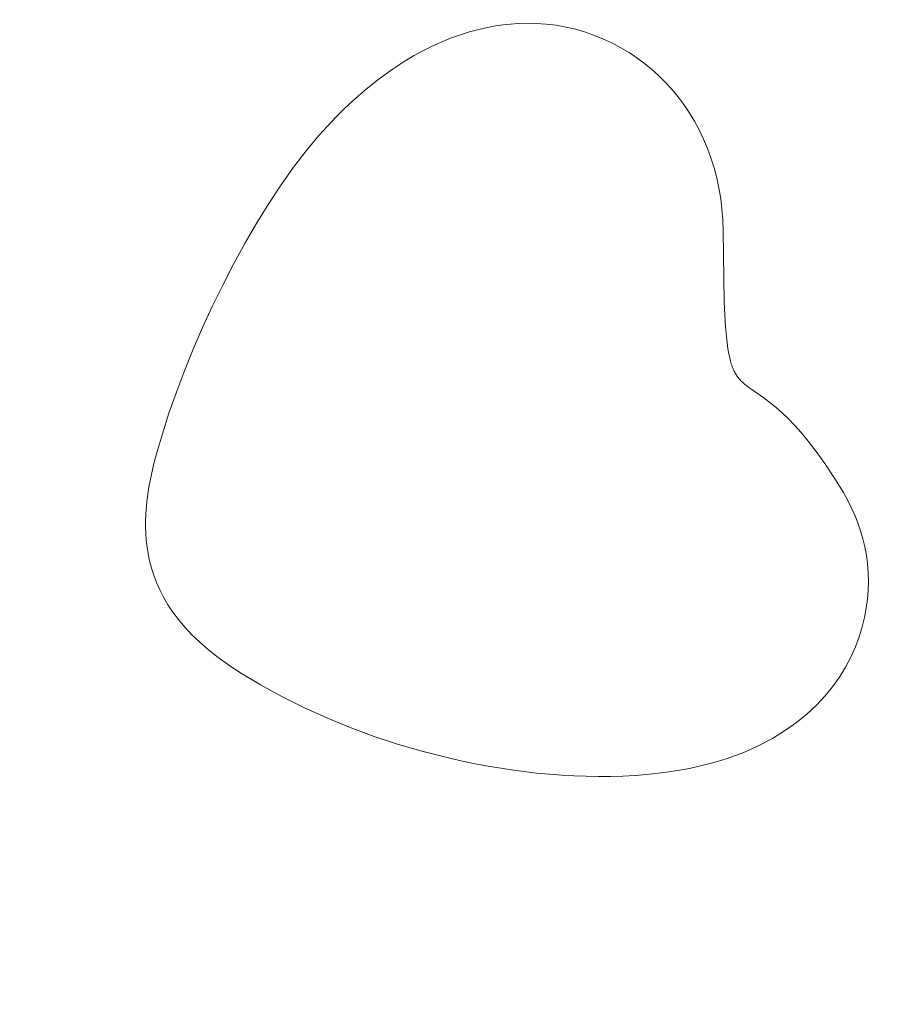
# Model space of a CAD drawing. Header units: millimetres. Extents: x -159 to 180, y -161 to 116.
# Tile 39 of 256: x -120.79 to -113.79, y -96.47 to -88.6. Entities that reach past the tile are written whole.
import ezdxf

# ---------------------------------------------------------------- set-up
doc = ezdxf.new("R2010")
doc.units = ezdxf.units.MM
doc.header["$MEASUREMENT"] = 0
doc.layers.add('Layer 1', color=7, linetype='Continuous')

msp = doc.modelspace()

# ---------------------------------------------------------------- linework, layer by layer
at = {"layer": 'Layer 1', "color": 18, "lineweight": 9}
for points, knots in [([(-158.5852, -104.074), (-158.5852, -104.074), (179.5952, -104.074), (179.5952, -104.074), (179.5952, -104.074), (179.5952, -104.074), (179.5952, 115.719), (179.5952, 115.719), (179.5952, 115.719), (179.5952, 115.719), (-158.5852, 115.719), (-158.5852, 115.719), (-158.5852, 115.719), (-158.5852, 115.719), (-158.5852, -104.074), (-158.5852, -104.074)], [0, 0, 0, 0, 0.2, 0.2, 0.2, 0.2, 0.4, 0.4, 0.4, 0.4, 0.6, 0.6, 0.6, 0.6, 1, 1, 1, 1]), ([(-53.2564, -7.5691), (-53.2564, -7.5691), (-53.2564, 0.2004), (-53.2564, 0.2004), (-53.2564, 0.2004), (-53.2564, 0.2004), (-58.1523, 0.2004), (-58.1523, 0.2004), (-58.1523, 0.2004), (-58.1523, 0.2004), (-58.1523, -2.7996), (-58.1523, -2.7996), (-58.1523, -2.7996), (-58.1523, -2.7996), (-65.8577, -2.7996), (-65.8577, -2.7996), (-65.8577, -2.7996), (-65.8577, -2.7996), (-65.8577, 0.2004), (-65.8577, 0.2004), (-65.8577, 0.2004), (-65.8577, 0.2004), (-73.8173, 0.2004), (-73.8173, 0.2004), (-73.8173, 0.2004), (-73.8173, 0.2004), (-73.8173, -2.7996), (-73.8173, -2.7996), (-73.8173, -2.7996), (-73.8173, -2.7996), (-81.5226, -2.7996), (-81.5226, -2.7996), (-81.5226, -2.7996), (-81.5226, -2.7996), (-81.5226, 0.2004), (-81.5226, 0.2004), (-81.5226, 0.2004), (-81.5226, 0.2004), (-89.4822, 0.2004), (-89.4822, 0.2004), (-89.4822, 0.2004), (-89.4822, 0.2004), (-89.4822, -2.7996), (-89.4822, -2.7996), (-89.4822, -2.7996), (-89.4822, -2.7996), (-97.1875, -2.7996), (-97.1875, -2.7996), (-97.1875, -2.7996), (-97.1875, -2.7996), (-97.1875, 0.2004), (-97.1875, 0.2004), (-97.1875, 0.2004), (-97.1875, 0.2004), (-105.1471, 0.2004), (-105.1471, 0.2004), (-105.1471, 0.2004), (-105.1471, 0.2004), (-105.1471, -2.7996), (-105.1471, -2.7996), (-105.1471, -2.7996), (-105.1471, -2.7996), (-112.8524, -2.7996), (-112.8524, -2.7996), (-112.8524, -2.7996), (-112.8524, -2.7996), (-112.8524, 0.2004), (-112.8524, 0.2004), (-112.8524, 0.2004), (-112.8524, 0.2004), (-120.812, 0.2004), (-120.812, 0.2004), (-120.812, 0.2004), (-120.812, 0.2004), (-120.812, -2.7996), (-120.812, -2.7996), (-120.812, -2.7996), (-120.812, -2.7996), (-128.5173, -2.7996), (-128.5173, -2.7996), (-128.5173, -2.7996), (-128.5173, -2.7996), (-128.5173, 0.2004), (-128.5173, 0.2004), (-128.5173, 0.2004), (-128.5173, 0.2004), (-136.4769, 0.2004), (-136.4769, 0.2004), (-136.4769, 0.2004), (-136.4769, 0.2004), (-136.4769, -2.7996), (-136.4769, -2.7996), (-136.4769, -2.7996), (-136.4769, -2.7996), (-144.1823, -2.7996), (-144.1823, -2.7996), (-144.1823, -2.7996), (-144.1823, -2.7996), (-144.1823, 0.2004), (-144.1823, 0.2004), (-144.1823, 0.2004), (-144.1823, 0.2004), (-152.0784, 0.2004), (-152.0784, 0.2004), (-152.0784, 0.2004), (-152.0784, 0.2004), (-152.0784, -7.6961), (-152.0784, -7.6961), (-152.0784, -7.6961), (-152.0784, -7.6961), (-149.0784, -7.6961), (-149.0784, -7.6961), (-149.0784, -7.6961), (-149.0784, -7.6961), (-149.0784, -15.4011), (-149.0784, -15.4011), (-149.0784, -15.4011), (-149.0784, -15.4011), (-152.0784, -15.4011), (-152.0784, -15.4011), (-152.0784, -15.4011), (-152.0784, -15.4011), (-152.0784, -23.3611), (-152.0784, -23.3611), (-152.0784, -23.3611), (-152.0784, -23.3611), (-149.0784, -23.3611), (-149.0784, -23.3611), (-149.0784, -23.3611), (-149.0784, -23.3611), (-149.0784, -31.0662), (-149.0784, -31.0662), (-149.0784, -31.0662), (-149.0784, -31.0662), (-152.0784, -31.0662), (-152.0784, -31.0662), (-152.0784, -31.0662), (-152.0784, -31.0662), (-152.0784, -39.0261), (-152.0784, -39.0261), (-152.0784, -39.0261), (-152.0784, -39.0261), (-149.0784, -39.0261), (-149.0784, -39.0261), (-149.0784, -39.0261), (-149.0784, -39.0261), (-149.0784, -46.7312), (-149.0784, -46.7312), (-149.0784, -46.7312), (-149.0784, -46.7312), (-152.0784, -46.7312), (-152.0784, -46.7312), (-152.0784, -46.7312), (-152.0784, -46.7312), (-152.0784, -54.6912), (-152.0784, -54.6912), (-152.0784, -54.6912), (-152.0784, -54.6912), (-149.0784, -54.6912), (-149.0784, -54.6912), (-149.0784, -54.6912), (-149.0784, -54.6912), (-149.0784, -62.3963), (-149.0784, -62.3963), (-149.0784, -62.3963), (-149.0784, -62.3963), (-152.0784, -62.3963), (-152.0784, -62.3963), (-152.0784, -62.3963), (-152.0784, -62.3963), (-152.0784, -70.3552), (-152.0784, -70.3552), (-152.0784, -70.3552), (-152.0784, -70.3552), (-149.0784, -70.3552), (-149.0784, -70.3552), (-149.0784, -70.3552), (-149.0784, -70.3552), (-149.0784, -78.0613), (-149.0784, -78.0613), (-149.0784, -78.0613), (-149.0784, -78.0613), (-152.0784, -78.0613), (-152.0784, -78.0613), (-152.0784, -78.0613), (-152.0784, -78.0613), (-152.0784, -86.0203), (-152.0784, -86.0203), (-152.0784, -86.0203), (-152.0784, -86.0203), (-149.0784, -86.0203), (-149.0784, -86.0203), (-149.0784, -86.0203), (-149.0784, -86.0203), (-149.0784, -93.7263), (-149.0784, -93.7263), (-149.0784, -93.7263), (-149.0784, -93.7263), (-152.0784, -93.7263), (-152.0784, -93.7263), (-152.0784, -93.7263), (-152.0784, -93.7263), (-152.0784, -101.6218), (-152.0784, -101.6218), (-152.0784, -101.6218), (-152.0784, -101.6218), (-144.1823, -101.6218), (-144.1823, -101.6218), (-144.1823, -101.6218), (-144.1823, -101.6218), (-144.1823, -98.6218), (-144.1823, -98.6218), (-144.1823, -98.6218), (-144.1823, -98.6218), (-136.4769, -98.6218), (-136.4769, -98.6218), (-136.4769, -98.6218), (-136.4769, -98.6218), (-136.4769, -101.6218), (-136.4769, -101.6218), (-136.4769, -101.6218), (-136.4769, -101.6218), (-128.5173, -101.6218), (-128.5173, -101.6218), (-128.5173, -101.6218), (-128.5173, -101.6218), (-128.5173, -98.6218), (-128.5173, -98.6218), (-128.5173, -98.6218), (-128.5173, -98.6218), (-120.812, -98.6218), (-120.812, -98.6218), (-120.812, -98.6218), (-120.812, -98.6218), (-120.812, -101.6218), (-120.812, -101.6218), (-120.812, -101.6218), (-120.812, -101.6218), (-112.8524, -101.6218), (-112.8524, -101.6218), (-112.8524, -101.6218), (-112.8524, -101.6218), (-112.8524, -98.6218), (-112.8524, -98.6218), (-112.8524, -98.6218), (-112.8524, -98.6218), (-105.1471, -98.6218), (-105.1471, -98.6218), (-105.1471, -98.6218), (-105.1471, -98.6218), (-105.1471, -101.6218), (-105.1471, -101.6218), (-105.1471, -101.6218), (-105.1471, -101.6218), (-97.1875, -101.6218), (-97.1875, -101.6218), (-97.1875, -101.6218), (-97.1875, -101.6218), (-97.1875, -98.6218), (-97.1875, -98.6218), (-97.1875, -98.6218), (-97.1875, -98.6218), (-89.4822, -98.6218), (-89.4822, -98.6218), (-89.4822, -98.6218), (-89.4822, -98.6218), (-89.4822, -101.6218), (-89.4822, -101.6218), (-89.4822, -101.6218), (-89.4822, -101.6218), (-81.5226, -101.6218), (-81.5226, -101.6218), (-81.5226, -101.6218), (-81.5226, -101.6218), (-81.5226, -98.6218), (-81.5226, -98.6218), (-81.5226, -98.6218), (-81.5226, -98.6218), (-73.8173, -98.6218), (-73.8173, -98.6218), (-73.8173, -98.6218), (-73.8173, -98.6218), (-73.8173, -101.6218), (-73.8173, -101.6218), (-73.8173, -101.6218), (-73.8173, -101.6218), (-65.8577, -101.6218), (-65.8577, -101.6218), (-65.8577, -101.6218), (-65.8577, -101.6218), (-65.8577, -98.6218), (-65.8577, -98.6218), (-65.8577, -98.6218), (-65.8577, -98.6218), (-58.1523, -98.6218), (-58.1523, -98.6218), (-58.1523, -98.6218), (-58.1523, -98.6218), (-58.1523, -101.6218), (-58.1523, -101.6218), (-58.1523, -101.6218), (-58.1523, -101.6218), (-53.2564, -101.6218), (-53.2564, -101.6218), (-53.2564, -101.6218), (-53.2564, -101.6218), (-53.2564, -93.8533), (-53.2564, -93.8533), (-53.2564, -93.8533), (-53.2564, -93.8533), (-50.2564, -93.8533), (-50.2564, -93.8533), (-50.2564, -93.8533), (-50.2564, -93.8533), (-50.2564, -85.8933), (-50.2564, -85.8933), (-50.2564, -85.8933), (-50.2564, -85.8933), (-53.2564, -85.8933), (-53.2564, -85.8933), (-53.2564, -85.8933), (-53.2564, -85.8933), (-53.2564, -78.1882), (-53.2564, -78.1882), (-53.2564, -78.1882), (-53.2564, -78.1882), (-50.2564, -78.1882), (-50.2564, -78.1882), (-50.2564, -78.1882), (-50.2564, -78.1882), (-50.2564, -70.2283), (-50.2564, -70.2283), (-50.2564, -70.2283), (-50.2564, -70.2283), (-53.2564, -70.2283), (-53.2564, -70.2283), (-53.2564, -70.2283), (-53.2564, -70.2283), (-53.2564, -62.5232), (-53.2564, -62.5232), (-53.2564, -62.5232), (-53.2564, -62.5232), (-50.2564, -62.5232), (-50.2564, -62.5232), (-50.2564, -62.5232), (-50.2564, -62.5232), (-50.2564, -54.5632), (-50.2564, -54.5632), (-50.2564, -54.5632), (-50.2564, -54.5632), (-53.2564, -54.5632), (-53.2564, -54.5632), (-53.2564, -54.5632), (-53.2564, -54.5632), (-53.2564, -46.8582), (-53.2564, -46.8582), (-53.2564, -46.8582), (-53.2564, -46.8582), (-50.2564, -46.8582), (-50.2564, -46.8582), (-50.2564, -46.8582), (-50.2564, -46.8582), (-50.2564, -38.8982), (-50.2564, -38.8982), (-50.2564, -38.8982), (-50.2564, -38.8982), (-53.2564, -38.8982), (-53.2564, -38.8982), (-53.2564, -38.8982), (-53.2564, -38.8982), (-53.2564, -31.1931), (-53.2564, -31.1931), (-53.2564, -31.1931), (-53.2564, -31.1931), (-50.2564, -31.1931), (-50.2564, -31.1931), (-50.2564, -31.1931), (-50.2564, -31.1931), (-50.2564, -23.2341), (-50.2564, -23.2341), (-50.2564, -23.2341), (-50.2564, -23.2341), (-53.2564, -23.2341), (-53.2564, -23.2341), (-53.2564, -23.2341), (-53.2564, -23.2341), (-53.2564, -15.5281), (-53.2564, -15.5281), (-53.2564, -15.5281), (-53.2564, -15.5281), (-50.2564, -15.5281), (-50.2564, -15.5281), (-50.2564, -15.5281), (-50.2564, -15.5281), (-50.2564, -7.5691), (-50.2564, -7.5691), (-50.2564, -7.5691), (-50.2564, -7.5691), (-53.2564, -7.5691), (-53.2564, -7.5691)], [0, 0, 0, 0, 0.009901, 0.009901, 0.009901, 0.009901, 0.019802, 0.019802, 0.019802, 0.019802, 0.029703, 0.029703, 0.029703, 0.029703, 0.039604, 0.039604, 0.039604, 0.039604, 0.049505, 0.049505, 0.049505, 0.049505, 0.059406, 0.059406, 0.059406, 0.059406, 0.069307, 0.069307, 0.069307, 0.069307, 0.079208, 0.079208, 0.079208, 0.079208, 0.089109, 0.089109, 0.089109, 0.089109, 0.09901, 0.09901, 0.09901, 0.09901, 0.108911, 0.108911, 0.108911, 0.108911, 0.118812, 0.118812, 0.118812, 0.118812, 0.128713, 0.128713, 0.128713, 0.128713, 0.138614, 0.138614, 0.138614, 0.138614, 0.148515, 0.148515, 0.148515, 0.148515, 0.158416, 0.158416, 0.158416, 0.158416, 0.168317, 0.168317, 0.168317, 0.168317, 0.178218, 0.178218, 0.178218, 0.178218, 0.188119, 0.188119, 0.188119, 0.188119, 0.19802, 0.19802, 0.19802, 0.19802, 0.207921, 0.207921, 0.207921, 0.207921, 0.217822, 0.217822, 0.217822, 0.217822, 0.227723, 0.227723, 0.227723, 0.227723, 0.237624, 0.237624, 0.237624, 0.237624, 0.247525, 0.247525, 0.247525, 0.247525, 0.257426, 0.257426, 0.257426, 0.257426, 0.267327, 0.267327, 0.267327, 0.267327, 0.277228, 0.277228, 0.277228, 0.277228, 0.287129, 0.287129, 0.287129, 0.287129, 0.29703, 0.29703, 0.29703, 0.29703, 0.306931, 0.306931, 0.306931, 0.306931, 0.316832, 0.316832, 0.316832, 0.316832, 0.326733, 0.326733, 0.326733, 0.326733, 0.336634, 0.336634, 0.336634, 0.336634, 0.346535, 0.346535, 0.346535, 0.346535, 0.356436, 0.356436, 0.356436, 0.356436, 0.366337, 0.366337, 0.366337, 0.366337, 0.376238, 0.376238, 0.376238, 0.376238, 0.386139, 0.386139, 0.386139, 0.386139, 0.39604, 0.39604, 0.39604, 0.39604, 0.405941, 0.405941, 0.405941, 0.405941, 0.415842, 0.415842, 0.415842, 0.415842, 0.425743, 0.425743, 0.425743, 0.425743, 0.435644, 0.435644, 0.435644, 0.435644, 0.445545, 0.445545, 0.445545, 0.445545, 0.455446, 0.455446, 0.455446, 0.455446, 0.465347, 0.465347, 0.465347, 0.465347, 0.475248, 0.475248, 0.475248, 0.475248, 0.485149, 0.485149, 0.485149, 0.485149, 0.49505, 0.49505, 0.49505, 0.49505, 0.50495, 0.50495, 0.50495, 0.50495, 0.514851, 0.514851, 0.514851, 0.514851, 0.524752, 0.524752, 0.524752, 0.524752, 0.534653, 0.534653, 0.534653, 0.534653, 0.544554, 0.544554, 0.544554, 0.544554, 0.554455, 0.554455, 0.554455, 0.554455, 0.564356, 0.564356, 0.564356, 0.564356, 0.574257, 0.574257, 0.574257, 0.574257, 0.584158, 0.584158, 0.584158, 0.584158, 0.594059, 0.594059, 0.594059, 0.594059, 0.60396, 0.60396, 0.60396, 0.60396, 0.613861, 0.613861, 0.613861, 0.613861, 0.623762, 0.623762, 0.623762, 0.623762, 0.633663, 0.633663, 0.633663, 0.633663, 0.643564, 0.643564, 0.643564, 0.643564, 0.653465, 0.653465, 0.653465, 0.653465, 0.663366, 0.663366, 0.663366, 0.663366, 0.673267, 0.673267, 0.673267, 0.673267, 0.683168, 0.683168, 0.683168, 0.683168, 0.693069, 0.693069, 0.693069, 0.693069, 0.70297, 0.70297, 0.70297, 0.70297, 0.712871, 0.712871, 0.712871, 0.712871, 0.722772, 0.722772, 0.722772, 0.722772, 0.732673, 0.732673, 0.732673, 0.732673, 0.742574, 0.742574, 0.742574, 0.742574, 0.752475, 0.752475, 0.752475, 0.752475, 0.762376, 0.762376, 0.762376, 0.762376, 0.772277, 0.772277, 0.772277, 0.772277, 0.782178, 0.782178, 0.782178, 0.782178, 0.792079, 0.792079, 0.792079, 0.792079, 0.80198, 0.80198, 0.80198, 0.80198, 0.811881, 0.811881, 0.811881, 0.811881, 0.821782, 0.821782, 0.821782, 0.821782, 0.831683, 0.831683, 0.831683, 0.831683, 0.841584, 0.841584, 0.841584, 0.841584, 0.851485, 0.851485, 0.851485, 0.851485, 0.861386, 0.861386, 0.861386, 0.861386, 0.871287, 0.871287, 0.871287, 0.871287, 0.881188, 0.881188, 0.881188, 0.881188, 0.891089, 0.891089, 0.891089, 0.891089, 0.90099, 0.90099, 0.90099, 0.90099, 0.910891, 0.910891, 0.910891, 0.910891, 0.920792, 0.920792, 0.920792, 0.920792, 0.930693, 0.930693, 0.930693, 0.930693, 0.940594, 0.940594, 0.940594, 0.940594, 0.950495, 0.950495, 0.950495, 0.950495, 0.960396, 0.960396, 0.960396, 0.960396, 0.970297, 0.970297, 0.970297, 0.970297, 0.980198, 0.980198, 0.980198, 0.980198, 1, 1, 1, 1]), ([(-114.7684, -94.3445), (-114.7684, -94.3445), (-114.8845, -94.4045), (-114.8845, -94.4045), (-114.8845, -94.4045), (-114.8845, -94.4045), (-114.9451, -94.4325), (-114.9451, -94.4325), (-114.9451, -94.4325), (-114.9451, -94.4325), (-115.0076, -94.459), (-115.0076, -94.459), (-115.0076, -94.459), (-115.0076, -94.459), (-115.0722, -94.484), (-115.0722, -94.484), (-115.0722, -94.484), (-115.0722, -94.484), (-115.1391, -94.5074), (-115.1391, -94.5074), (-115.1391, -94.5074), (-115.1391, -94.5074), (-115.2083, -94.5293), (-115.2083, -94.5293), (-115.2083, -94.5293), (-115.2083, -94.5293), (-115.2802, -94.5495), (-115.2802, -94.5495), (-115.2802, -94.5495), (-115.2802, -94.5495), (-115.3548, -94.568), (-115.3548, -94.568), (-115.3548, -94.568), (-115.3548, -94.568), (-115.4323, -94.5847), (-115.4323, -94.5847), (-115.4323, -94.5847), (-115.4323, -94.5847), (-115.5129, -94.5997), (-115.5129, -94.5997), (-115.5129, -94.5997), (-115.5129, -94.5997), (-115.5967, -94.6128), (-115.5967, -94.6128), (-115.5967, -94.6128), (-115.5967, -94.6128), (-115.6839, -94.624), (-115.6839, -94.624), (-115.6839, -94.624), (-115.6839, -94.624), (-115.7747, -94.6333), (-115.7747, -94.6333), (-115.7747, -94.6333), (-115.7747, -94.6333), (-115.8692, -94.6405), (-115.8692, -94.6405), (-115.8692, -94.6405), (-115.8692, -94.6405), (-115.9676, -94.6458), (-115.9676, -94.6458), (-115.9676, -94.6458), (-115.9676, -94.6458), (-116.064, -94.6487), (-116.064, -94.6487), (-116.064, -94.6487), (-116.064, -94.6487), (-116.1613, -94.6494), (-116.1613, -94.6494), (-116.1613, -94.6494), (-116.1613, -94.6494), (-116.2594, -94.6481), (-116.2594, -94.6481), (-116.2594, -94.6481), (-116.2594, -94.6481), (-116.3582, -94.6446), (-116.3582, -94.6446), (-116.3582, -94.6446), (-116.3582, -94.6446), (-116.4575, -94.6391), (-116.4575, -94.6391), (-116.4575, -94.6391), (-116.4575, -94.6391), (-116.5574, -94.6315), (-116.5574, -94.6315), (-116.5574, -94.6315), (-116.5574, -94.6315), (-116.6577, -94.6219), (-116.6577, -94.6219), (-116.6577, -94.6219), (-116.6577, -94.6219), (-116.7582, -94.6103), (-116.7582, -94.6103), (-116.7582, -94.6103), (-116.7582, -94.6103), (-116.8591, -94.5968), (-116.8591, -94.5968), (-116.8591, -94.5968), (-116.8591, -94.5968), (-116.96, -94.5814), (-116.96, -94.5814), (-116.96, -94.5814), (-116.96, -94.5814), (-117.061, -94.5641), (-117.061, -94.5641), (-117.061, -94.5641), (-117.061, -94.5641), (-117.162, -94.5449), (-117.162, -94.5449), (-117.162, -94.5449), (-117.162, -94.5449), (-117.2628, -94.5239), (-117.2628, -94.5239), (-117.2628, -94.5239), (-117.2628, -94.5239), (-117.3634, -94.5011), (-117.3634, -94.5011), (-117.3634, -94.5011), (-117.3634, -94.5011), (-117.5635, -94.4503), (-117.5635, -94.4503), (-117.5635, -94.4503), (-117.5635, -94.4503), (-117.7617, -94.3926), (-117.7617, -94.3926), (-117.7617, -94.3926), (-117.7617, -94.3926), (-117.9571, -94.3283), (-117.9571, -94.3283), (-117.9571, -94.3283), (-117.9571, -94.3283), (-118.149, -94.2576), (-118.149, -94.2576), (-118.149, -94.2576), (-118.149, -94.2576), (-118.3367, -94.1809), (-118.3367, -94.1809), (-118.3367, -94.1809), (-118.3367, -94.1809), (-118.5195, -94.0983), (-118.5195, -94.0983), (-118.5195, -94.0983), (-118.5195, -94.0983), (-118.6967, -94.01), (-118.6967, -94.01), (-118.6967, -94.01), (-118.6967, -94.01), (-118.8674, -93.9164), (-118.8674, -93.9164), (-118.8674, -93.9164), (-118.8674, -93.9164), (-119.0311, -93.8176), (-119.0311, -93.8176), (-119.0311, -93.8176), (-119.0311, -93.8176), (-119.1227, -93.7571), (-119.1227, -93.7571), (-119.1227, -93.7571), (-119.1227, -93.7571), (-119.2066, -93.6965), (-119.2066, -93.6965), (-119.2066, -93.6965), (-119.2066, -93.6965), (-119.2833, -93.6359), (-119.2833, -93.6359), (-119.2833, -93.6359), (-119.2833, -93.6359), (-119.353, -93.5754), (-119.353, -93.5754), (-119.353, -93.5754), (-119.353, -93.5754), (-119.4161, -93.515), (-119.4161, -93.515), (-119.4161, -93.515), (-119.4161, -93.515), (-119.4728, -93.4547), (-119.4728, -93.4547), (-119.4728, -93.4547), (-119.4728, -93.4547), (-119.5236, -93.3946), (-119.5236, -93.3946), (-119.5236, -93.3946), (-119.5236, -93.3946), (-119.5687, -93.3347), (-119.5687, -93.3347), (-119.5687, -93.3347), (-119.5687, -93.3347), (-119.6085, -93.275), (-119.6085, -93.275), (-119.6085, -93.275), (-119.6085, -93.275), (-119.6434, -93.2156), (-119.6434, -93.2156), (-119.6434, -93.2156), (-119.6434, -93.2156), (-119.6735, -93.1566), (-119.6735, -93.1566), (-119.6735, -93.1566), (-119.6735, -93.1566), (-119.6993, -93.098), (-119.6993, -93.098), (-119.6993, -93.098), (-119.6993, -93.098), (-119.7211, -93.0397), (-119.7211, -93.0397), (-119.7211, -93.0397), (-119.7211, -93.0397), (-119.7393, -92.9819), (-119.7393, -92.9819), (-119.7393, -92.9819), (-119.7393, -92.9819), (-119.754, -92.9247), (-119.754, -92.9247), (-119.754, -92.9247), (-119.754, -92.9247), (-119.7658, -92.8679), (-119.7658, -92.8679), (-119.7658, -92.8679), (-119.7658, -92.8679), (-119.7745, -92.8137), (-119.7745, -92.8137), (-119.7745, -92.8137), (-119.7745, -92.8137), (-119.7807, -92.76), (-119.7807, -92.76), (-119.7807, -92.76), (-119.7807, -92.76), (-119.7846, -92.7067), (-119.7846, -92.7067), (-119.7846, -92.7067), (-119.7846, -92.7067), (-119.7864, -92.6539), (-119.7864, -92.6539), (-119.7864, -92.6539), (-119.7864, -92.6539), (-119.7862, -92.6016), (-119.7862, -92.6016), (-119.7862, -92.6016), (-119.7862, -92.6016), (-119.7843, -92.55), (-119.7843, -92.55), (-119.7843, -92.55), (-119.7843, -92.55), (-119.7756, -92.4485), (-119.7756, -92.4485), (-119.7756, -92.4485), (-119.7756, -92.4485), (-119.7597, -92.3358), (-119.7597, -92.3358), (-119.7597, -92.3358), (-119.7597, -92.3358), (-119.74, -92.2339), (-119.74, -92.2339), (-119.74, -92.2339), (-119.74, -92.2339), (-119.7191, -92.1445), (-119.7191, -92.1445), (-119.7191, -92.1445), (-119.7191, -92.1445), (-119.6991, -92.0691), (-119.6991, -92.0691), (-119.6991, -92.0691), (-119.6991, -92.0691), (-119.6523, -91.9089), (-119.6523, -91.9089), (-119.6523, -91.9089), (-119.6523, -91.9089), (-119.5991, -91.744), (-119.5991, -91.744), (-119.5991, -91.744), (-119.5991, -91.744), (-119.5398, -91.5754), (-119.5398, -91.5754), (-119.5398, -91.5754), (-119.5398, -91.5754), (-119.4749, -91.4042), (-119.4749, -91.4042), (-119.4749, -91.4042), (-119.4749, -91.4042), (-119.4047, -91.2314), (-119.4047, -91.2314), (-119.4047, -91.2314), (-119.4047, -91.2314), (-119.3297, -91.058), (-119.3297, -91.058), (-119.3297, -91.058), (-119.3297, -91.058), (-119.2502, -90.8851), (-119.2502, -90.8851), (-119.2502, -90.8851), (-119.2502, -90.8851), (-119.1667, -90.7138), (-119.1667, -90.7138), (-119.1667, -90.7138), (-119.1667, -90.7138), (-119.0795, -90.545), (-119.0795, -90.545), (-119.0795, -90.545), (-119.0795, -90.545), (-118.989, -90.3799), (-118.989, -90.3799), (-118.989, -90.3799), (-118.989, -90.3799), (-118.8957, -90.2194), (-118.8957, -90.2194), (-118.8957, -90.2194), (-118.8957, -90.2194), (-118.7998, -90.0646), (-118.7998, -90.0646), (-118.7998, -90.0646), (-118.7998, -90.0646), (-118.702, -89.9165), (-118.702, -89.9165), (-118.702, -89.9165), (-118.702, -89.9165), (-118.6024, -89.7763), (-118.6024, -89.7763), (-118.6024, -89.7763), (-118.6024, -89.7763), (-118.5015, -89.6448), (-118.5015, -89.6448), (-118.5015, -89.6448), (-118.5015, -89.6448), (-118.3998, -89.5232), (-118.3998, -89.5232), (-118.3998, -89.5232), (-118.3998, -89.5232), (-118.331, -89.4465), (-118.331, -89.4465), (-118.331, -89.4465), (-118.331, -89.4465), (-118.2648, -89.3765), (-118.2648, -89.3765), (-118.2648, -89.3765), (-118.2648, -89.3765), (-118.1975, -89.3096), (-118.1975, -89.3096), (-118.1975, -89.3096), (-118.1975, -89.3096), (-118.1254, -89.242), (-118.1254, -89.242), (-118.1254, -89.242), (-118.1254, -89.242), (-118.0216, -89.1513), (-118.0216, -89.1513), (-118.0216, -89.1513), (-118.0216, -89.1513), (-117.9179, -89.0685), (-117.9179, -89.0685), (-117.9179, -89.0685), (-117.9179, -89.0685), (-117.8139, -88.9933), (-117.8139, -88.9933), (-117.8139, -88.9933), (-117.8139, -88.9933), (-117.7097, -88.9255), (-117.7097, -88.9255), (-117.7097, -88.9255), (-117.7097, -88.9255), (-117.6371, -88.8826), (-117.6371, -88.8826), (-117.6371, -88.8826), (-117.6371, -88.8826), (-117.5685, -88.8451), (-117.5685, -88.8451), (-117.5685, -88.8451), (-117.5685, -88.8451), (-117.5046, -88.8128), (-117.5046, -88.8128), (-117.5046, -88.8128), (-117.5046, -88.8128), (-117.4459, -88.7853), (-117.4459, -88.7853), (-117.4459, -88.7853), (-117.4459, -88.7853), (-117.3464, -88.7436), (-117.3464, -88.7436), (-117.3464, -88.7436), (-117.3464, -88.7436), (-117.2744, -88.718), (-117.2744, -88.718), (-117.2744, -88.718), (-117.2744, -88.718), (-117.193, -88.693), (-117.193, -88.693), (-117.193, -88.693), (-117.193, -88.693), (-117.1186, -88.6729), (-117.1186, -88.6729), (-117.1186, -88.6729), (-117.1186, -88.6729), (-117.0499, -88.657), (-117.0499, -88.657), (-117.0499, -88.657), (-117.0499, -88.657), (-116.9855, -88.645), (-116.9855, -88.645), (-116.9855, -88.645), (-116.9855, -88.645), (-116.9242, -88.6362), (-116.9242, -88.6362), (-116.9242, -88.6362), (-116.9242, -88.6362), (-116.8646, -88.6302), (-116.8646, -88.6302), (-116.8646, -88.6302), (-116.8646, -88.6302), (-116.8054, -88.6264), (-116.8054, -88.6264), (-116.8054, -88.6264), (-116.8054, -88.6264), (-116.7454, -88.6243), (-116.7454, -88.6243), (-116.7454, -88.6243), (-116.7454, -88.6243), (-116.6622, -88.6248), (-116.6622, -88.6248), (-116.6622, -88.6248), (-116.6622, -88.6248), (-116.5802, -88.6301), (-116.5802, -88.6301), (-116.5802, -88.6301), (-116.5802, -88.6301), (-116.4995, -88.6399), (-116.4995, -88.6399), (-116.4995, -88.6399), (-116.4995, -88.6399), (-116.4203, -88.6541), (-116.4203, -88.6541), (-116.4203, -88.6541), (-116.4203, -88.6541), (-116.3426, -88.6724), (-116.3426, -88.6724), (-116.3426, -88.6724), (-116.3426, -88.6724), (-116.2667, -88.6948), (-116.2667, -88.6948), (-116.2667, -88.6948), (-116.2667, -88.6948), (-116.1927, -88.7208), (-116.1927, -88.7208), (-116.1927, -88.7208), (-116.1927, -88.7208), (-116.1206, -88.7505), (-116.1206, -88.7505), (-116.1206, -88.7505), (-116.1206, -88.7505), (-116.0506, -88.7835), (-116.0506, -88.7835), (-116.0506, -88.7835), (-116.0506, -88.7835), (-115.9828, -88.8196), (-115.9828, -88.8196), (-115.9828, -88.8196), (-115.9828, -88.8196), (-115.9174, -88.8588), (-115.9174, -88.8588), (-115.9174, -88.8588), (-115.9174, -88.8588), (-115.8544, -88.9007), (-115.8544, -88.9007), (-115.8544, -88.9007), (-115.8544, -88.9007), (-115.794, -88.9452), (-115.794, -88.9452), (-115.794, -88.9452), (-115.794, -88.9452), (-115.7363, -88.992), (-115.7363, -88.992), (-115.7363, -88.992), (-115.7363, -88.992), (-115.6815, -89.041), (-115.6815, -89.041), (-115.6815, -89.041), (-115.6815, -89.041), (-115.6296, -89.0921), (-115.6296, -89.0921), (-115.6296, -89.0921), (-115.6296, -89.0921), (-115.5764, -89.1498), (-115.5764, -89.1498), (-115.5764, -89.1498), (-115.5764, -89.1498), (-115.5262, -89.2102), (-115.5262, -89.2102), (-115.5262, -89.2102), (-115.5262, -89.2102), (-115.479, -89.2734), (-115.479, -89.2734), (-115.479, -89.2734), (-115.479, -89.2734), (-115.4348, -89.3391), (-115.4348, -89.3391), (-115.4348, -89.3391), (-115.4348, -89.3391), (-115.3937, -89.4072), (-115.3937, -89.4072), (-115.3937, -89.4072), (-115.3937, -89.4072), (-115.3558, -89.4776), (-115.3558, -89.4776), (-115.3558, -89.4776), (-115.3558, -89.4776), (-115.3211, -89.5503), (-115.3211, -89.5503), (-115.3211, -89.5503), (-115.3211, -89.5503), (-115.2897, -89.625), (-115.2897, -89.625), (-115.2897, -89.625), (-115.2897, -89.625), (-115.2616, -89.7017), (-115.2616, -89.7017), (-115.2616, -89.7017), (-115.2616, -89.7017), (-115.2369, -89.7802), (-115.2369, -89.7802), (-115.2369, -89.7802), (-115.2369, -89.7802), (-115.2156, -89.8605), (-115.2156, -89.8605), (-115.2156, -89.8605), (-115.2156, -89.8605), (-115.1979, -89.9424), (-115.1979, -89.9424), (-115.1979, -89.9424), (-115.1979, -89.9424), (-115.1837, -90.0258), (-115.1837, -90.0258), (-115.1837, -90.0258), (-115.1837, -90.0258), (-115.1732, -90.1106), (-115.1732, -90.1106), (-115.1732, -90.1106), (-115.1732, -90.1106), (-115.1663, -90.1967), (-115.1663, -90.1967), (-115.1663, -90.1967), (-115.1663, -90.1967), (-115.1632, -90.2839), (-115.1632, -90.2839), (-115.1632, -90.2839), (-115.1632, -90.2839), (-115.1552, -90.8513), (-115.1552, -90.8513), (-115.1552, -90.8513), (-115.1552, -90.8513), (-115.1506, -90.9558), (-115.1506, -90.9558), (-115.1506, -90.9558), (-115.1506, -90.9558), (-115.145, -91.0486), (-115.145, -91.0486), (-115.145, -91.0486), (-115.145, -91.0486), (-115.1382, -91.1296), (-115.1382, -91.1296), (-115.1382, -91.1296), (-115.1382, -91.1296), (-115.1258, -91.2283), (-115.1258, -91.2283), (-115.1258, -91.2283), (-115.1258, -91.2283), (-115.1185, -91.2686), (-115.1185, -91.2686), (-115.1185, -91.2686), (-115.1185, -91.2686), (-115.1084, -91.3132), (-115.1084, -91.3132), (-115.1084, -91.3132), (-115.1084, -91.3132), (-115.1054, -91.3259), (-115.1054, -91.3259), (-115.1054, -91.3259), (-115.1054, -91.3259), (-115.1021, -91.3367), (-115.1021, -91.3367), (-115.1021, -91.3367), (-115.1021, -91.3367), (-115.0986, -91.3484), (-115.0986, -91.3484), (-115.0986, -91.3484), (-115.0986, -91.3484), (-115.0952, -91.3582), (-115.0952, -91.3582), (-115.0952, -91.3582), (-115.0952, -91.3582), (-115.0916, -91.3689), (-115.0916, -91.3689), (-115.0916, -91.3689), (-115.0916, -91.3689), (-115.0878, -91.3787), (-115.0878, -91.3787), (-115.0878, -91.3787), (-115.0878, -91.3787), (-115.084, -91.3875), (-115.084, -91.3875), (-115.084, -91.3875), (-115.084, -91.3875), (-115.08, -91.3972), (-115.08, -91.3972), (-115.08, -91.3972), (-115.08, -91.3972), (-115.0759, -91.406), (-115.0759, -91.406), (-115.0759, -91.406), (-115.0759, -91.406), (-115.0717, -91.4138), (-115.0717, -91.4138), (-115.0717, -91.4138), (-115.0717, -91.4138), (-115.0673, -91.4226), (-115.0673, -91.4226), (-115.0673, -91.4226), (-115.0673, -91.4226), (-115.0627, -91.4304), (-115.0627, -91.4304), (-115.0627, -91.4304), (-115.0627, -91.4304), (-115.0582, -91.4373), (-115.0582, -91.4373), (-115.0582, -91.4373), (-115.0582, -91.4373), (-115.0535, -91.4451), (-115.0535, -91.4451), (-115.0535, -91.4451), (-115.0535, -91.4451), (-115.0435, -91.4588), (-115.0435, -91.4588), (-115.0435, -91.4588), (-115.0435, -91.4588), (-115.0383, -91.4656), (-115.0383, -91.4656), (-115.0383, -91.4656), (-115.0383, -91.4656), (-115.0276, -91.4773), (-115.0276, -91.4773), (-115.0276, -91.4773), (-115.0276, -91.4773), (-115.022, -91.4841), (-115.022, -91.4841), (-115.022, -91.4841), (-115.022, -91.4841), (-115.0162, -91.49), (-115.0162, -91.49), (-115.0162, -91.49), (-115.0162, -91.49), (-115.0103, -91.4959), (-115.0103, -91.4959), (-115.0103, -91.4959), (-115.0103, -91.4959), (-115.0043, -91.5007), (-115.0043, -91.5007), (-115.0043, -91.5007), (-115.0043, -91.5007), (-114.9981, -91.5066), (-114.9981, -91.5066), (-114.9981, -91.5066), (-114.9981, -91.5066), (-114.9917, -91.5125), (-114.9917, -91.5125), (-114.9917, -91.5125), (-114.9917, -91.5125), (-114.9852, -91.5173), (-114.9852, -91.5173), (-114.9852, -91.5173), (-114.9852, -91.5173), (-114.9717, -91.5281), (-114.9717, -91.5281), (-114.9717, -91.5281), (-114.9717, -91.5281), (-114.9575, -91.5388), (-114.9575, -91.5388), (-114.9575, -91.5388), (-114.9575, -91.5388), (-114.8392, -91.6199), (-114.8392, -91.6199), (-114.8392, -91.6199), (-114.8392, -91.6199), (-114.7402, -91.6978), (-114.7402, -91.6978), (-114.7402, -91.6978), (-114.7402, -91.6978), (-114.6923, -91.7397), (-114.6923, -91.7397), (-114.6923, -91.7397), (-114.6923, -91.7397), (-114.6438, -91.7859), (-114.6438, -91.7859), (-114.6438, -91.7859), (-114.6438, -91.7859), (-114.5936, -91.8382), (-114.5936, -91.8382), (-114.5936, -91.8382), (-114.5936, -91.8382), (-114.5404, -91.8984), (-114.5404, -91.8984), (-114.5404, -91.8984), (-114.5404, -91.8984), (-114.4832, -91.9683), (-114.4832, -91.9683), (-114.4832, -91.9683), (-114.4832, -91.9683), (-114.4205, -92.0496), (-114.4205, -92.0496), (-114.4205, -92.0496), (-114.4205, -92.0496), (-114.3514, -92.1453), (-114.3514, -92.1453), (-114.3514, -92.1453), (-114.3514, -92.1453), (-114.2783, -92.2546), (-114.2783, -92.2546), (-114.2783, -92.2546), (-114.2783, -92.2546), (-114.2011, -92.3777), (-114.2011, -92.3777), (-114.2011, -92.3777), (-114.2011, -92.3777), (-114.1683, -92.4366), (-114.1683, -92.4366), (-114.1683, -92.4366), (-114.1683, -92.4366), (-114.1382, -92.4967), (-114.1382, -92.4967), (-114.1382, -92.4967), (-114.1382, -92.4967), (-114.1108, -92.5578), (-114.1108, -92.5578), (-114.1108, -92.5578), (-114.1108, -92.5578), (-114.0861, -92.6201), (-114.0861, -92.6201), (-114.0861, -92.6201), (-114.0861, -92.6201), (-114.0644, -92.6835), (-114.0644, -92.6835), (-114.0644, -92.6835), (-114.0644, -92.6835), (-114.0458, -92.7479), (-114.0458, -92.7479), (-114.0458, -92.7479), (-114.0458, -92.7479), (-114.0303, -92.8135), (-114.0303, -92.8135), (-114.0303, -92.8135), (-114.0303, -92.8135), (-114.018, -92.8802), (-114.018, -92.8802), (-114.018, -92.8802), (-114.018, -92.8802), (-114.0092, -92.948), (-114.0092, -92.948), (-114.0092, -92.948), (-114.0092, -92.948), (-114.0038, -93.0169), (-114.0038, -93.0169), (-114.0038, -93.0169), (-114.0038, -93.0169), (-114.002, -93.0869), (-114.002, -93.0869), (-114.002, -93.0869), (-114.002, -93.0869), (-114.004, -93.158), (-114.004, -93.158), (-114.004, -93.158), (-114.004, -93.158), (-114.0098, -93.2302), (-114.0098, -93.2302), (-114.0098, -93.2302), (-114.0098, -93.2302), (-114.0195, -93.3035), (-114.0195, -93.3035), (-114.0195, -93.3035), (-114.0195, -93.3035), (-114.0333, -93.3779), (-114.0333, -93.3779), (-114.0333, -93.3779), (-114.0333, -93.3779), (-114.0513, -93.4534), (-114.0513, -93.4534), (-114.0513, -93.4534), (-114.0513, -93.4534), (-114.0752, -93.5327), (-114.0752, -93.5327), (-114.0752, -93.5327), (-114.0752, -93.5327), (-114.1054, -93.6135), (-114.1054, -93.6135), (-114.1054, -93.6135), (-114.1054, -93.6135), (-114.1419, -93.6949), (-114.1419, -93.6949), (-114.1419, -93.6949), (-114.1419, -93.6949), (-114.1847, -93.7759), (-114.1847, -93.7759), (-114.1847, -93.7759), (-114.1847, -93.7759), (-114.2337, -93.8557), (-114.2337, -93.8557), (-114.2337, -93.8557), (-114.2337, -93.8557), (-114.2888, -93.9334), (-114.2888, -93.9334), (-114.2888, -93.9334), (-114.2888, -93.9334), (-114.3501, -94.0081), (-114.3501, -94.0081), (-114.3501, -94.0081), (-114.3501, -94.0081), (-114.4175, -94.0789), (-114.4175, -94.0789), (-114.4175, -94.0789), (-114.4175, -94.0789), (-114.4954, -94.1511), (-114.4954, -94.1511), (-114.4954, -94.1511), (-114.4954, -94.1511), (-114.5758, -94.217), (-114.5758, -94.217), (-114.5758, -94.217), (-114.5758, -94.217), (-114.6647, -94.2802), (-114.6647, -94.2802), (-114.6647, -94.2802), (-114.6647, -94.2802), (-114.7684, -94.3445), (-114.7684, -94.3445)], [0, 0, 0, 0, 0.004808, 0.004808, 0.004808, 0.004808, 0.009615, 0.009615, 0.009615, 0.009615, 0.014423, 0.014423, 0.014423, 0.014423, 0.019231, 0.019231, 0.019231, 0.019231, 0.024038, 0.024038, 0.024038, 0.024038, 0.028846, 0.028846, 0.028846, 0.028846, 0.033654, 0.033654, 0.033654, 0.033654, 0.038462, 0.038462, 0.038462, 0.038462, 0.043269, 0.043269, 0.043269, 0.043269, 0.048077, 0.048077, 0.048077, 0.048077, 0.052885, 0.052885, 0.052885, 0.052885, 0.057692, 0.057692, 0.057692, 0.057692, 0.0625, 0.0625, 0.0625, 0.0625, 0.067308, 0.067308, 0.067308, 0.067308, 0.072115, 0.072115, 0.072115, 0.072115, 0.076923, 0.076923, 0.076923, 0.076923, 0.081731, 0.081731, 0.081731, 0.081731, 0.086538, 0.086538, 0.086538, 0.086538, 0.091346, 0.091346, 0.091346, 0.091346, 0.096154, 0.096154, 0.096154, 0.096154, 0.100962, 0.100962, 0.100962, 0.100962, 0.105769, 0.105769, 0.105769, 0.105769, 0.110577, 0.110577, 0.110577, 0.110577, 0.115385, 0.115385, 0.115385, 0.115385, 0.120192, 0.120192, 0.120192, 0.120192, 0.125, 0.125, 0.125, 0.125, 0.129808, 0.129808, 0.129808, 0.129808, 0.134615, 0.134615, 0.134615, 0.134615, 0.139423, 0.139423, 0.139423, 0.139423, 0.144231, 0.144231, 0.144231, 0.144231, 0.149038, 0.149038, 0.149038, 0.149038, 0.153846, 0.153846, 0.153846, 0.153846, 0.158654, 0.158654, 0.158654, 0.158654, 0.163462, 0.163462, 0.163462, 0.163462, 0.168269, 0.168269, 0.168269, 0.168269, 0.173077, 0.173077, 0.173077, 0.173077, 0.177885, 0.177885, 0.177885, 0.177885, 0.182692, 0.182692, 0.182692, 0.182692, 0.1875, 0.1875, 0.1875, 0.1875, 0.192308, 0.192308, 0.192308, 0.192308, 0.197115, 0.197115, 0.197115, 0.197115, 0.201923, 0.201923, 0.201923, 0.201923, 0.206731, 0.206731, 0.206731, 0.206731, 0.211538, 0.211538, 0.211538, 0.211538, 0.216346, 0.216346, 0.216346, 0.216346, 0.221154, 0.221154, 0.221154, 0.221154, 0.225962, 0.225962, 0.225962, 0.225962, 0.230769, 0.230769, 0.230769, 0.230769, 0.235577, 0.235577, 0.235577, 0.235577, 0.240385, 0.240385, 0.240385, 0.240385, 0.245192, 0.245192, 0.245192, 0.245192, 0.25, 0.25, 0.25, 0.25, 0.254808, 0.254808, 0.254808, 0.254808, 0.259615, 0.259615, 0.259615, 0.259615, 0.264423, 0.264423, 0.264423, 0.264423, 0.269231, 0.269231, 0.269231, 0.269231, 0.274038, 0.274038, 0.274038, 0.274038, 0.278846, 0.278846, 0.278846, 0.278846, 0.283654, 0.283654, 0.283654, 0.283654, 0.288462, 0.288462, 0.288462, 0.288462, 0.293269, 0.293269, 0.293269, 0.293269, 0.298077, 0.298077, 0.298077, 0.298077, 0.302885, 0.302885, 0.302885, 0.302885, 0.307692, 0.307692, 0.307692, 0.307692, 0.3125, 0.3125, 0.3125, 0.3125, 0.317308, 0.317308, 0.317308, 0.317308, 0.322115, 0.322115, 0.322115, 0.322115, 0.326923, 0.326923, 0.326923, 0.326923, 0.331731, 0.331731, 0.331731, 0.331731, 0.336538, 0.336538, 0.336538, 0.336538, 0.341346, 0.341346, 0.341346, 0.341346, 0.346154, 0.346154, 0.346154, 0.346154, 0.350962, 0.350962, 0.350962, 0.350962, 0.355769, 0.355769, 0.355769, 0.355769, 0.360577, 0.360577, 0.360577, 0.360577, 0.365385, 0.365385, 0.365385, 0.365385, 0.370192, 0.370192, 0.370192, 0.370192, 0.375, 0.375, 0.375, 0.375, 0.379808, 0.379808, 0.379808, 0.379808, 0.384615, 0.384615, 0.384615, 0.384615, 0.389423, 0.389423, 0.389423, 0.389423, 0.394231, 0.394231, 0.394231, 0.394231, 0.399038, 0.399038, 0.399038, 0.399038, 0.403846, 0.403846, 0.403846, 0.403846, 0.408654, 0.408654, 0.408654, 0.408654, 0.413462, 0.413462, 0.413462, 0.413462, 0.418269, 0.418269, 0.418269, 0.418269, 0.423077, 0.423077, 0.423077, 0.423077, 0.427885, 0.427885, 0.427885, 0.427885, 0.432692, 0.432692, 0.432692, 0.432692, 0.4375, 0.4375, 0.4375, 0.4375, 0.442308, 0.442308, 0.442308, 0.442308, 0.447115, 0.447115, 0.447115, 0.447115, 0.451923, 0.451923, 0.451923, 0.451923, 0.456731, 0.456731, 0.456731, 0.456731, 0.461538, 0.461538, 0.461538, 0.461538, 0.466346, 0.466346, 0.466346, 0.466346, 0.471154, 0.471154, 0.471154, 0.471154, 0.475962, 0.475962, 0.475962, 0.475962, 0.480769, 0.480769, 0.480769, 0.480769, 0.485577, 0.485577, 0.485577, 0.485577, 0.490385, 0.490385, 0.490385, 0.490385, 0.495192, 0.495192, 0.495192, 0.495192, 0.5, 0.5, 0.5, 0.5, 0.504808, 0.504808, 0.504808, 0.504808, 0.509615, 0.509615, 0.509615, 0.509615, 0.514423, 0.514423, 0.514423, 0.514423, 0.519231, 0.519231, 0.519231, 0.519231, 0.524038, 0.524038, 0.524038, 0.524038, 0.528846, 0.528846, 0.528846, 0.528846, 0.533654, 0.533654, 0.533654, 0.533654, 0.538462, 0.538462, 0.538462, 0.538462, 0.543269, 0.543269, 0.543269, 0.543269, 0.548077, 0.548077, 0.548077, 0.548077, 0.552885, 0.552885, 0.552885, 0.552885, 0.557692, 0.557692, 0.557692, 0.557692, 0.5625, 0.5625, 0.5625, 0.5625, 0.567308, 0.567308, 0.567308, 0.567308, 0.572115, 0.572115, 0.572115, 0.572115, 0.576923, 0.576923, 0.576923, 0.576923, 0.581731, 0.581731, 0.581731, 0.581731, 0.586538, 0.586538, 0.586538, 0.586538, 0.591346, 0.591346, 0.591346, 0.591346, 0.596154, 0.596154, 0.596154, 0.596154, 0.600962, 0.600962, 0.600962, 0.600962, 0.605769, 0.605769, 0.605769, 0.605769, 0.610577, 0.610577, 0.610577, 0.610577, 0.615385, 0.615385, 0.615385, 0.615385, 0.620192, 0.620192, 0.620192, 0.620192, 0.625, 0.625, 0.625, 0.625, 0.629808, 0.629808, 0.629808, 0.629808, 0.634615, 0.634615, 0.634615, 0.634615, 0.639423, 0.639423, 0.639423, 0.639423, 0.644231, 0.644231, 0.644231, 0.644231, 0.649038, 0.649038, 0.649038, 0.649038, 0.653846, 0.653846, 0.653846, 0.653846, 0.658654, 0.658654, 0.658654, 0.658654, 0.663462, 0.663462, 0.663462, 0.663462, 0.668269, 0.668269, 0.668269, 0.668269, 0.673077, 0.673077, 0.673077, 0.673077, 0.677885, 0.677885, 0.677885, 0.677885, 0.682692, 0.682692, 0.682692, 0.682692, 0.6875, 0.6875, 0.6875, 0.6875, 0.692308, 0.692308, 0.692308, 0.692308, 0.697115, 0.697115, 0.697115, 0.697115, 0.701923, 0.701923, 0.701923, 0.701923, 0.706731, 0.706731, 0.706731, 0.706731, 0.711538, 0.711538, 0.711538, 0.711538, 0.716346, 0.716346, 0.716346, 0.716346, 0.721154, 0.721154, 0.721154, 0.721154, 0.725962, 0.725962, 0.725962, 0.725962, 0.730769, 0.730769, 0.730769, 0.730769, 0.735577, 0.735577, 0.735577, 0.735577, 0.740385, 0.740385, 0.740385, 0.740385, 0.745192, 0.745192, 0.745192, 0.745192, 0.75, 0.75, 0.75, 0.75, 0.754808, 0.754808, 0.754808, 0.754808, 0.759615, 0.759615, 0.759615, 0.759615, 0.764423, 0.764423, 0.764423, 0.764423, 0.769231, 0.769231, 0.769231, 0.769231, 0.774038, 0.774038, 0.774038, 0.774038, 0.778846, 0.778846, 0.778846, 0.778846, 0.783654, 0.783654, 0.783654, 0.783654, 0.788462, 0.788462, 0.788462, 0.788462, 0.793269, 0.793269, 0.793269, 0.793269, 0.798077, 0.798077, 0.798077, 0.798077, 0.802885, 0.802885, 0.802885, 0.802885, 0.807692, 0.807692, 0.807692, 0.807692, 0.8125, 0.8125, 0.8125, 0.8125, 0.817308, 0.817308, 0.817308, 0.817308, 0.822115, 0.822115, 0.822115, 0.822115, 0.826923, 0.826923, 0.826923, 0.826923, 0.831731, 0.831731, 0.831731, 0.831731, 0.836538, 0.836538, 0.836538, 0.836538, 0.841346, 0.841346, 0.841346, 0.841346, 0.846154, 0.846154, 0.846154, 0.846154, 0.850962, 0.850962, 0.850962, 0.850962, 0.855769, 0.855769, 0.855769, 0.855769, 0.860577, 0.860577, 0.860577, 0.860577, 0.865385, 0.865385, 0.865385, 0.865385, 0.870192, 0.870192, 0.870192, 0.870192, 0.875, 0.875, 0.875, 0.875, 0.879808, 0.879808, 0.879808, 0.879808, 0.884615, 0.884615, 0.884615, 0.884615, 0.889423, 0.889423, 0.889423, 0.889423, 0.894231, 0.894231, 0.894231, 0.894231, 0.899038, 0.899038, 0.899038, 0.899038, 0.903846, 0.903846, 0.903846, 0.903846, 0.908654, 0.908654, 0.908654, 0.908654, 0.913462, 0.913462, 0.913462, 0.913462, 0.918269, 0.918269, 0.918269, 0.918269, 0.923077, 0.923077, 0.923077, 0.923077, 0.927885, 0.927885, 0.927885, 0.927885, 0.932692, 0.932692, 0.932692, 0.932692, 0.9375, 0.9375, 0.9375, 0.9375, 0.942308, 0.942308, 0.942308, 0.942308, 0.947115, 0.947115, 0.947115, 0.947115, 0.951923, 0.951923, 0.951923, 0.951923, 0.956731, 0.956731, 0.956731, 0.956731, 0.961538, 0.961538, 0.961538, 0.961538, 0.966346, 0.966346, 0.966346, 0.966346, 0.971154, 0.971154, 0.971154, 0.971154, 0.975962, 0.975962, 0.975962, 0.975962, 0.980769, 0.980769, 0.980769, 0.980769, 0.985577, 0.985577, 0.985577, 0.985577, 0.990385, 0.990385, 0.990385, 0.990385, 1, 1, 1, 1])]:
    msp.add_open_spline(points, degree=3, knots=knots, dxfattribs=at)

doc.saveas('drawing.dxf')
